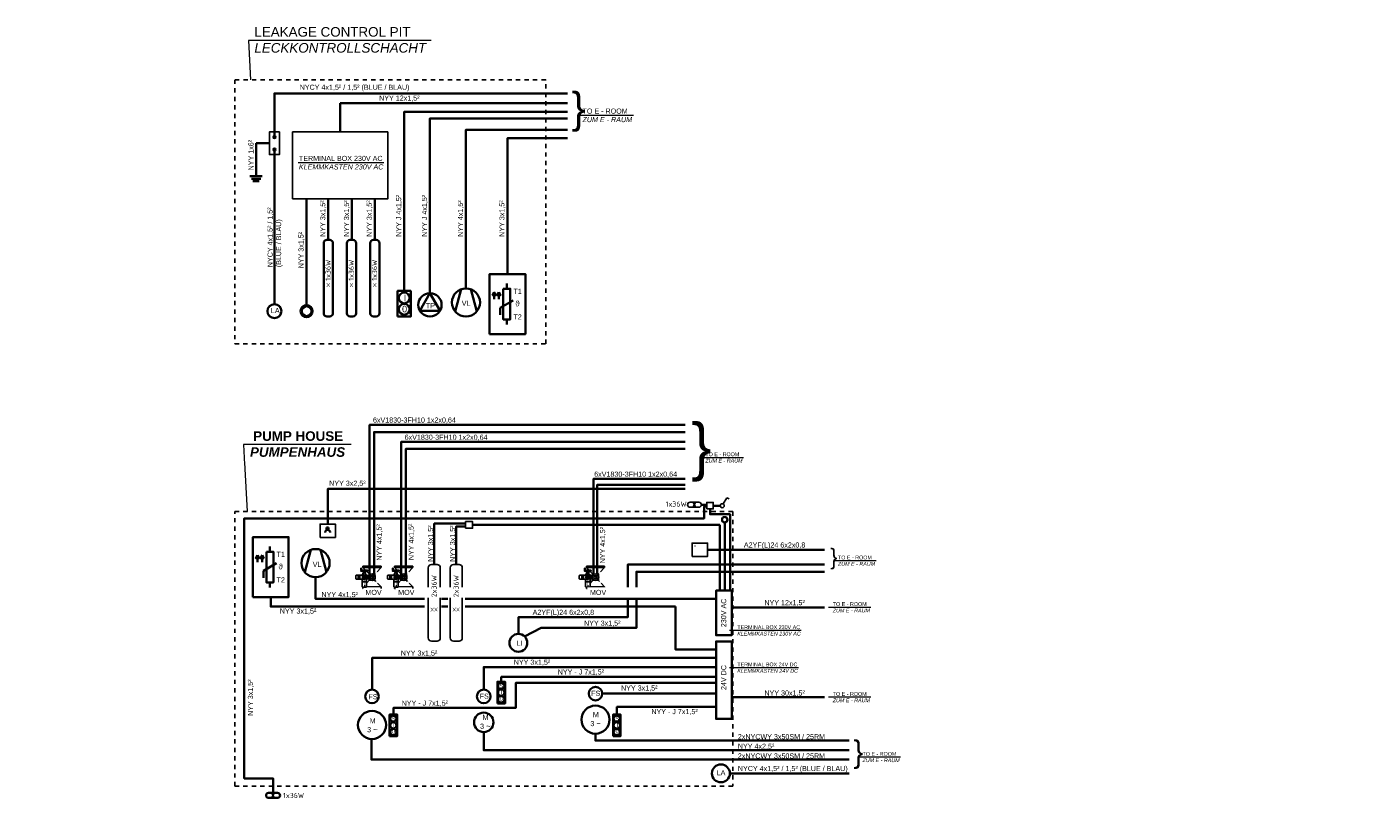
# Model space of a CAD drawing. Header units: millimetres. Extents: x -1777 to 1198744, y 17256 to 76241.
# Tile 33 of 201: x 93436 to 125063, y 17680 to 35805. Entities that reach past the tile are written whole.
import ezdxf
from ezdxf.enums import TextEntityAlignment as Align

# ---------------------------------------------------------------- set-up
doc = ezdxf.new("R2010")
doc.units = ezdxf.units.MM
for name, pattern in [('ACAD_ISO10W100', [18, 12, -3, 0, -3]), ('JIS_02_1.0', [2, 1, -1]), ('STRICHPUNKT', [25.4, 12.7, -6.35, 0, -6.35])]:
    doc.linetypes.add(name, pattern=pattern)
doc.layers.add('0_POL_masch Installation Bestand', color=7, linetype='Continuous')
doc.layers.add('Beschriftung', color=7, linetype='Continuous', lineweight=9)
doc.layers.add('elektro Installation', color=7, linetype='Continuous', lineweight=35)
doc.styles.add('LBB3.5M1000', font='isocp.shx', dxfattribs={"height": 3.5})
doc.styles.add('ROMANS', font='ROMANS', dxfattribs={"height": 0.2})

msp = doc.modelspace()

# ---------------------------------------------------------------- hatches: boundary and pattern name
at = {"linetype": 'Continuous', "ltscale": 10}
h = msp.add_hatch(color=256, dxfattribs=at)
h.dxf.hatch_style = 1
edge = h.paths.add_edge_path()
edge.add_arc((99249.95162, 33214.13155), 31.15321, 0, 360)
h = msp.add_hatch(color=256, dxfattribs=at)
h.dxf.hatch_style = 1
edge = h.paths.add_edge_path()
edge.add_arc((99249.95162, 32924.07458), 31.15321, 0, 360)
at = {"layer": 'elektro Installation'}
h = msp.add_hatch(color=256, dxfattribs=at)
h.dxf.hatch_style = 1
h.paths.add_polyline_path([(104457.43294, 29502.14737), (104416.31112, 29573.37244), (104375.18931, 29502.14737)])
h = msp.add_hatch(color=256, dxfattribs=at)
h.dxf.hatch_style = 1
h.paths.add_polyline_path([(104564.88522, 29502.14737), (104523.7634, 29573.37244), (104482.64159, 29502.14737)])
h = msp.add_hatch(color=256, dxfattribs=at)
h.dxf.hatch_style = 1
h.paths.add_polyline_path([(98893.96196, 23321.69897), (98852.84015, 23392.92405), (98811.71833, 23321.69897)])
h = msp.add_hatch(color=256, dxfattribs=at)
h.dxf.hatch_style = 1
h.paths.add_polyline_path([(99001.41424, 23321.69897), (98960.29242, 23392.92405), (98919.17061, 23321.69897)])

# ---------------------------------------------------------------- linework, layer by layer
at = {"linetype": 'Continuous', "ltscale": 10}
for p, q in [((109795.23326, 24592.97101), (109880.46653, 24740.59936)), ((109880.46653, 24740.59936), (109933.77582, 24709.82122)), ((109014.90911, 24633.5407), (109222.16849, 24633.5407)), ((109014.90911, 24513.5407), (109222.16849, 24513.5407)), ((101329.7882, 23134.31052), (101329.7882, 23101.31052)), ((101329.7882, 23134.31052), (101757.2882, 23134.31052)), ((101757.2882, 23101.31052), (101329.7882, 23101.31052)), ((101757.2882, 23134.31052), (101757.2882, 23101.31052)), ((102074.01475, 23134.31052), (102074.01475, 23101.31052)), ((102074.01475, 23134.31052), (102501.51475, 23134.31052)), ((102501.51475, 23101.31052), (102074.01475, 23101.31052)), ((102501.51475, 23134.31052), (102501.51475, 23101.31052)), ((106579.7882, 23134.31052), (106579.7882, 23101.31052)), ((106579.7882, 23134.31052), (107007.2882, 23134.31052)), ((107007.2882, 23101.31052), (106579.7882, 23101.31052)), ((107007.2882, 23134.31052), (107007.2882, 23101.31052)), ((101757.2882, 22609.31052), (101329.7882, 22609.31052)), ((101757.2882, 22642.31052), (101403.491, 22642.31052)), ((106579.7882, 22609.31052), (106579.7882, 22640.67792)), ((107007.2882, 22609.31052), (106579.7882, 22609.31052)), ((107007.2882, 22642.31052), (106653.4916, 22642.31052)), ((107007.2882, 22609.31052), (107007.2882, 22642.31052))]:
    msp.add_line(p, q, dxfattribs=at)
at = {"linetype": 'ACAD_ISO10W100', "ltscale": 10}
for p, q in [((101757.2882, 22642.31052), (101329.7882, 23101.31052)), ((101416.09718, 22734.9791), (101757.2882, 23101.31052)), ((107007.2888, 22642.31052), (106579.7888, 23101.31052)), ((106666.09778, 22734.9791), (107007.2888, 23101.31052))]:
    msp.add_line(p, q, dxfattribs=at)
at = {"linetype": 'JIS_02_1.0', "ltscale": 100}
for points in [[(98318.5388, 28355.98176), (105624.56368, 28355.98176), (105624.56368, 34563.44927), (98318.5388, 34563.44927)], [(98318.5388, 24417.43707), (110018.5388, 24417.43707), (110018.5388, 17961.22455), (98318.5388, 17961.22455)]]:
    msp.add_lwpolyline(points, close=True, dxfattribs=at)
at = {"linetype": 'Continuous', "ltscale": 10}
for points in [[(99366.62955, 33335.60595), (99133.2737, 33335.60595), (99133.2737, 32802.60018), (99366.62955, 32802.60018)], [(99675.56306, 31761.82309), (101914.29756, 31761.82309), (101914.29756, 33335.60595), (99675.56306, 33335.60595)], [(109407.56495, 24476.98214), (109561.62764, 24476.98214), (109561.62764, 24627.80796), (109407.56495, 24627.80796)], [(103743.12793, 24020.91897), (103907.08771, 24020.91897), (103907.08771, 24179.07044), (103743.12793, 24179.07044)]]:
    msp.add_lwpolyline(points, close=True, dxfattribs=at)
for points in [[(100322.81184, 23806.68827), (100685.48167, 23806.68827), (100685.48167, 24121.52758), (100322.81184, 24121.52758)], [(109063.85442, 23360.2172), (109426.52425, 23360.2172), (109426.52425, 23675.05651), (109063.85442, 23675.05651)]]:
    msp.add_lwpolyline(points, close=True)
for centre, radius in [((99249.95162, 33214.13155), 31.15321), ((99249.95162, 32924.07458), 31.15321), ((109771.80672, 24552.39505), 46.85308), ((109829.83911, 24222.45369), 70.68043), ((109829.83911, 24222.45369), 56.98566)]:
    msp.add_circle(centre, radius, dxfattribs=at)
for centre, start, end in [((109014.90911, 24573.5407), 90, 270), ((109222.16849, 24573.5407), 270, 90)]:
    msp.add_arc(centre, 60, start, end, dxfattribs=at)
at = {"layer": '0_POL_masch Installation Bestand', "linetype": 'STRICHPUNKT', "lineweight": 18, "ltscale": 0.1}
for p, q in [((101290.3275, 23003.13979), (101290.3275, 23090.96094)), ((102034.55405, 23003.13979), (102034.55405, 23090.96094)), ((106540.3281, 23003.13979), (106540.3281, 23090.96094)), ((101290.3275, 23013.04024), (101287.29777, 23007.79258)), ((101290.3275, 23013.04024), (101293.35724, 23007.79258)), ((102034.55405, 23013.04024), (102031.52431, 23007.79258)), ((102034.55405, 23013.04024), (102037.58379, 23007.79258)), ((106540.3281, 23013.04024), (106537.29837, 23007.79258)), ((106540.3281, 23013.04024), (106543.35784, 23007.79258)), ((106613.86785, 23045.66387), (106613.86785, 22623.8004))]:
    msp.add_line(p, q, dxfattribs=at)
at = {"layer": '0_POL_masch Installation Bestand'}
for p, q in [((101164.13999, 22836.29416), (101164.13999, 22907.32687)), ((101172.49678, 22915.68365), (101219.5737, 22915.68365)), ((101172.49678, 22827.93737), (101219.5737, 22827.93737)), ((101219.5737, 22823.75898), (101219.5737, 22919.86205)), ((101219.5737, 22919.86205), (101227.93049, 22919.86205)), ((101227.93049, 22823.75898), (101219.5737, 22823.75898)), ((101223.7521, 22919.86205), (101223.7521, 22823.75898)), ((101227.93049, 22823.75898), (101227.93049, 22919.86205)), ((101227.93049, 22915.68365), (101255.76583, 22915.68365)), ((101227.93049, 22827.93737), (101255.76583, 22827.93737)), ((101255.76583, 22919.86205), (101259.94423, 22919.86205)), ((101255.76583, 22919.86205), (101255.76583, 22823.75898)), ((101259.94423, 22823.75898), (101255.76583, 22823.75898)), ((101259.94423, 22823.75898), (101259.94423, 22919.86205)), ((101259.94423, 22915.68365), (101363.86725, 22915.68365)), ((101259.94423, 22827.93737), (101363.86725, 22827.93737)), ((101298.68429, 23085.74431), (101281.97072, 23085.74431)), ((101281.97072, 23085.74431), (101281.97072, 23052.31715)), ((101281.97072, 23052.31715), (101285.35983, 23033.09654)), ((101298.68429, 23052.31715), (101281.97072, 23052.31715)), ((101295.29518, 23033.09654), (101285.35983, 23033.09654)), ((101290.3275, 23033.09654), (101437.40699, 23033.09654)), ((101290.3275, 23013.04024), (101437.40699, 23013.04024)), ((101351.33206, 22997.99802), (101295.19373, 23013.04024)), ((101298.68429, 23052.31715), (101295.29518, 23033.09654)), ((101298.68429, 23085.74431), (101298.68429, 23052.31715)), ((101310.3838, 22915.68365), (101310.3838, 22928.63668)), ((101338.79688, 22928.63668), (101310.3838, 22928.63668)), ((101338.79688, 22926.12964), (101310.3838, 22926.12964)), ((101338.79688, 22971.2563), (101342.97527, 22975.4347)), ((101338.79688, 22971.2563), (101388.93761, 22971.2563)), ((101338.79688, 22971.2563), (101338.79688, 22915.68365)), ((101342.97527, 22979.61309), (101384.75922, 22979.61309)), ((101342.97527, 22975.4347), (101342.97527, 22979.61309)), ((101342.97527, 22975.4347), (101384.75922, 22975.4347)), ((101351.33206, 23013.04024), (101351.33206, 22997.99802)), ((101376.40243, 22997.99802), (101351.33206, 22997.99802)), ((101351.33206, 22996.32667), (101351.33206, 22979.61309)), ((101376.40243, 22996.32667), (101351.33206, 22996.32667)), ((101355.51046, 22997.99802), (101355.51046, 22996.32667)), ((101372.22403, 22997.99802), (101372.22403, 22996.32667)), ((101376.40243, 23013.04024), (101376.40243, 22997.99802)), ((101376.40243, 22997.99802), (101432.54076, 23013.04024)), ((101376.40243, 22996.32667), (101376.40243, 22979.61309)), ((101384.75922, 22975.4347), (101384.75922, 22979.61309)), ((101388.93761, 22971.2563), (101384.75922, 22975.4347)), ((101388.93761, 22971.2563), (101388.93761, 22914.17307)), ((101417.35069, 22928.63668), (101388.93761, 22928.63668)), ((101417.35069, 22926.12964), (101388.93761, 22926.12964)), ((101417.35068, 22821.66978), (101426.54315, 22821.66978)), ((101417.35069, 22921.95125), (101426.54316, 22921.95125)), ((101426.54315, 22821.66978), (101426.54316, 22871.81051)), ((101426.54315, 22825.84817), (101430.72155, 22825.84817)), ((101426.54316, 22921.95125), (101426.54316, 22871.81051)), ((101426.54316, 22917.77285), (101430.72156, 22917.77285)), ((101430.72155, 22825.84817), (101430.72156, 22871.81051)), ((101430.72155, 22825.84817), (101436.63069, 22831.75731)), ((101430.72156, 22917.77285), (101430.72156, 22871.81051)), ((101430.72156, 22917.77285), (101436.6307, 22911.86371)), ((101436.63069, 22831.75731), (101436.6307, 22871.81051)), ((101436.63069, 22831.75731), (101470.57515, 22831.75731)), ((101436.6307, 22911.86371), (101436.6307, 22871.81051)), ((101436.6307, 22911.86371), (101470.57516, 22911.86371)), ((101908.36654, 22836.29416), (101908.36654, 22907.32687)), ((101916.72333, 22915.68365), (101963.80025, 22915.68365)), ((101916.72333, 22827.93737), (101963.80025, 22827.93737)), ((101963.80025, 22823.75898), (101963.80025, 22919.86205)), ((101963.80025, 22919.86205), (101972.15704, 22919.86205)), ((101972.15704, 22823.75898), (101963.80025, 22823.75898)), ((101967.97864, 22919.86205), (101967.97864, 22823.75898)), ((101972.15704, 22823.75898), (101972.15704, 22919.86205)), ((101972.15704, 22915.68365), (101999.99238, 22915.68365)), ((101972.15704, 22827.93737), (101999.99238, 22827.93737)), ((101999.99238, 22919.86205), (102004.17077, 22919.86205)), ((101999.99238, 22919.86205), (101999.99238, 22823.75898)), ((102004.17077, 22823.75898), (101999.99238, 22823.75898)), ((102004.17077, 22823.75898), (102004.17077, 22919.86205)), ((102004.17077, 22915.68365), (102108.09379, 22915.68365)), ((102004.17077, 22827.93737), (102108.09379, 22827.93737)), ((102042.91084, 23085.74431), (102026.19726, 23085.74431)), ((102026.19726, 23085.74431), (102026.19726, 23052.31715)), ((102026.19726, 23052.31715), (102029.58638, 23033.09654)), ((102042.91084, 23052.31715), (102026.19726, 23052.31715)), ((102039.52173, 23033.09654), (102029.58638, 23033.09654)), ((102034.55405, 23033.09654), (102181.63353, 23033.09654)), ((102034.55405, 23013.04024), (102181.63353, 23013.04024)), ((102095.55861, 22997.99802), (102039.42028, 23013.04024)), ((102042.91084, 23052.31715), (102039.52173, 23033.09654)), ((102042.91084, 23085.74431), (102042.91084, 23052.31715)), ((102054.61035, 22915.68365), (102054.61035, 22928.63668)), ((102083.02343, 22928.63668), (102054.61035, 22928.63668)), ((102083.02343, 22926.12964), (102054.61035, 22926.12964)), ((102083.02343, 22971.2563), (102087.20182, 22975.4347)), ((102083.02343, 22971.2563), (102133.16416, 22971.2563)), ((102083.02343, 22971.2563), (102083.02343, 22915.68365)), ((102087.20182, 22979.61309), (102128.98576, 22979.61309)), ((102087.20182, 22975.4347), (102087.20182, 22979.61309)), ((102087.20182, 22975.4347), (102128.98576, 22975.4347)), ((102095.55861, 23013.04024), (102095.55861, 22997.99802)), ((102120.62898, 22997.99802), (102095.55861, 22997.99802)), ((102095.55861, 22996.32667), (102095.55861, 22979.61309)), ((102120.62898, 22996.32667), (102095.55861, 22996.32667)), ((102099.737, 22997.99802), (102099.737, 22996.32667)), ((102116.45058, 22997.99802), (102116.45058, 22996.32667)), ((102120.62898, 23013.04024), (102120.62898, 22997.99802)), ((102120.62898, 22997.99802), (102176.7673, 23013.04024)), ((102120.62898, 22996.32667), (102120.62898, 22979.61309)), ((102128.98576, 22975.4347), (102128.98576, 22979.61309)), ((102133.16416, 22971.2563), (102128.98576, 22975.4347)), ((102133.16416, 22971.2563), (102133.16416, 22914.17307)), ((102161.57724, 22928.63668), (102133.16416, 22928.63668)), ((102161.57724, 22926.12964), (102133.16416, 22926.12964)), ((102161.57723, 22821.66978), (102170.7697, 22821.66978)), ((102161.57724, 22921.95125), (102170.76971, 22921.95125)), ((102170.7697, 22821.66978), (102170.76971, 22871.81051)), ((102170.7697, 22825.84817), (102174.94809, 22825.84817)), ((102170.76971, 22921.95125), (102170.76971, 22871.81051)), ((102170.76971, 22917.77285), (102174.9481, 22917.77285)), ((102174.94809, 22825.84817), (102174.9481, 22871.81051)), ((102174.94809, 22825.84817), (102180.85724, 22831.75731)), ((102174.9481, 22917.77285), (102174.9481, 22871.81051)), ((102174.9481, 22917.77285), (102180.85724, 22911.86371)), ((102180.85724, 22911.86371), (102180.85724, 22871.81051)), ((102180.85724, 22911.86371), (102214.80171, 22911.86371)), ((102180.85724, 22831.75731), (102180.85724, 22871.81051)), ((102180.85724, 22831.75731), (102214.8017, 22831.75731)), ((106414.14059, 22836.29416), (106414.14059, 22907.32687)), ((106422.49738, 22915.68365), (106469.5743, 22915.68365)), ((106422.49738, 22827.93737), (106469.5743, 22827.93737)), ((106469.5743, 22823.75898), (106469.5743, 22919.86205)), ((106469.5743, 22919.86205), (106477.93109, 22919.86205)), ((106477.93109, 22823.75898), (106469.5743, 22823.75898)), ((106473.7527, 22919.86205), (106473.7527, 22823.75898)), ((106477.93109, 22823.75898), (106477.93109, 22919.86205)), ((106477.93109, 22915.68365), (106505.76643, 22915.68365)), ((106477.93109, 22827.93737), (106505.76643, 22827.93737)), ((106505.76643, 22919.86205), (106509.94483, 22919.86205)), ((106505.76643, 22919.86205), (106505.76643, 22823.75898)), ((106509.94483, 22823.75898), (106505.76643, 22823.75898)), ((106509.94483, 22823.75898), (106509.94483, 22919.86205)), ((106509.94483, 22915.68365), (106613.86785, 22915.68365)), ((106509.94483, 22827.93737), (106613.86785, 22827.93737)), ((106548.68489, 23085.74431), (106531.97132, 23085.74431)), ((106531.97132, 23085.74431), (106531.97132, 23052.31715)), ((106531.97132, 23052.31715), (106535.36043, 23033.09654)), ((106548.68489, 23052.31715), (106531.97132, 23052.31715)), ((106545.29578, 23033.09654), (106535.36043, 23033.09654)), ((106540.3281, 23033.09654), (106687.40759, 23033.09654)), ((106540.3281, 23013.04024), (106687.40759, 23013.04024)), ((106601.33266, 22997.99802), (106545.19433, 23013.04024)), ((106548.68489, 23052.31715), (106545.29578, 23033.09654)), ((106548.68489, 23085.74431), (106548.68489, 23052.31715)), ((106560.3844, 22915.68365), (106560.3844, 22928.63668)), ((106588.79748, 22928.63668), (106560.3844, 22928.63668)), ((106588.79748, 22926.12964), (106560.3844, 22926.12964)), ((106560.3844, 22765.36796), (106560.3844, 22827.93737)), ((106588.79748, 22971.2563), (106592.97587, 22975.4347)), ((106588.79748, 22971.2563), (106638.93821, 22971.2563)), ((106588.79748, 22971.2563), (106588.79748, 22915.68365)), ((106592.97587, 22979.61309), (106634.75982, 22979.61309)), ((106592.97587, 22975.4347), (106592.97587, 22979.61309)), ((106592.97587, 22975.4347), (106634.75982, 22975.4347)), ((106601.33266, 23013.04024), (106601.33266, 22997.99802)), ((106626.40303, 22997.99802), (106601.33266, 22997.99802)), ((106601.33266, 22996.32667), (106601.33266, 22979.61309)), ((106626.40303, 22996.32667), (106601.33266, 22996.32667)), ((106605.51106, 22997.99802), (106605.51106, 22996.32667)), ((106622.22463, 22997.99802), (106622.22463, 22996.32667)), ((106626.40303, 23013.04024), (106626.40303, 22997.99802)), ((106626.40303, 22997.99802), (106682.54136, 23013.04024)), ((106626.40303, 22996.32667), (106626.40303, 22979.61309)), ((106634.75982, 22975.4347), (106634.75982, 22979.61309)), ((106638.93821, 22971.2563), (106634.75982, 22975.4347)), ((106638.93821, 22971.2563), (106638.93821, 22914.17307)), ((106667.35129, 22928.63668), (106638.93821, 22928.63668)), ((106667.35129, 22926.12964), (106638.93821, 22926.12964)), ((106667.35128, 22821.66978), (106676.54375, 22821.66978)), ((106667.35129, 22765.36796), (106667.35129, 22928.63668)), ((106667.35129, 22921.95125), (106676.54376, 22921.95125)), ((106676.54375, 22821.66978), (106676.54376, 22871.81051)), ((106676.54375, 22825.84817), (106680.72215, 22825.84817)), ((106676.54376, 22921.95125), (106676.54376, 22871.81051)), ((106676.54376, 22917.77285), (106680.72216, 22917.77285)), ((106680.72215, 22825.84817), (106680.72216, 22871.81051)), ((106680.72215, 22825.84817), (106686.63129, 22831.75731)), ((106680.72216, 22917.77285), (106680.72216, 22871.81051)), ((106680.72216, 22917.77285), (106686.6313, 22911.86371)), ((106686.63129, 22831.75731), (106686.6313, 22871.81051)), ((106686.63129, 22831.75731), (106720.57575, 22831.75731)), ((106686.6313, 22911.86371), (106686.6313, 22871.81051)), ((106686.6313, 22911.86371), (106720.57576, 22911.86371)), ((106667.35129, 22769.54636), (106560.3844, 22769.54636)), ((106667.35129, 22765.36796), (106560.3844, 22765.36796)), ((106561.63792, 22647.05789), (106561.63792, 22765.36796)), ((106666.09778, 22647.05789), (106666.09778, 22765.36796))]:
    msp.add_line(p, q, dxfattribs=at)
for centre, radius in [((101363.86725, 22871.81051), 43.87314), ((101363.86725, 22871.81051), 24.37397), ((101543.5382, 22871.81052), 75.2111), ((101543.5382, 22871.81052), 41.78395), ((102108.09379, 22871.81051), 43.87314), ((102108.09379, 22871.81051), 24.37397), ((102287.76475, 22871.81052), 75.2111), ((102287.76475, 22871.81052), 41.78395), ((106613.86785, 22871.81051), 43.87314), ((106613.86785, 22871.81051), 24.37397), ((106793.5388, 22871.81052), 75.2111), ((106793.5388, 22871.81052), 41.78395)]:
    msp.add_circle(centre, radius, dxfattribs=at)
for centre, radius, start, end in [((101172.49678, 22907.32687), 8.35679, 90, 180), ((101172.49678, 22836.29416), 8.35679, 180, 270), ((101290.3275, 23023.06839), 10.02815, 90, 270), ((101543.5382, 22871.81051), 231.90089, 146.875297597, 165.815504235), ((101528.78898, 22871.81052), 208.79488, 169.41081001, 190.589197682), ((101325.94576, 22909.73199), 2.4374, 100.589196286, 169.41081001), ((101325.94577, 22833.88903), 2.4374, 190.589197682, 259.410811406), ((101363.86725, 22706.88877), 208.79488, 79.410808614, 100.589196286), ((101363.86723, 23036.73225), 208.79488, 259.410811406, 280.589198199), ((101401.78873, 22909.73199), 2.4374, 10.589194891, 79.410808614), ((101401.78873, 22833.88904), 2.4374, 280.589198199, 349.410808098), ((101198.94551, 22871.81051), 208.79488, 349.410808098, 10.589194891), ((101437.40699, 23023.06839), 10.02815, 270, 90), ((101826.26119, 22871.81054), 357.93409, 169.41081001, 190.589197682), ((101478.52994, 22936.81877), 4.17839, 100.589196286, 169.41081001), ((101478.52995, 22806.80226), 4.17839, 190.589197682, 259.410811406), ((101543.53822, 22589.08753), 357.93409, 79.410808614, 100.589196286), ((101543.53818, 23154.53351), 357.93409, 259.410811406, 280.589198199), ((101608.54646, 22936.81878), 4.17839, 10.589194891, 79.410808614), ((101608.54646, 22806.80227), 4.17839, 280.589198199, 349.410808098), ((101260.81522, 22871.81052), 357.93409, 349.410808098, 10.589194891), ((101916.72333, 22907.32687), 8.35679, 90, 180), ((101916.72333, 22836.29416), 8.35679, 180, 270), ((102034.55405, 23023.06839), 10.02815, 90, 270), ((102287.76475, 22871.81051), 231.90089, 146.875297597, 165.815504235), ((102273.01553, 22871.81052), 208.79488, 169.41081001, 190.589197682), ((102070.17231, 22909.73199), 2.4374, 100.589196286, 169.41081001), ((102070.17232, 22833.88903), 2.4374, 190.589197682, 259.410811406), ((102108.0938, 22706.88877), 208.79488, 79.410808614, 100.589196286), ((102108.09378, 23036.73225), 208.79488, 259.410811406, 280.589198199), ((102146.01527, 22909.73199), 2.4374, 10.589194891, 79.410808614), ((102146.01527, 22833.88904), 2.4374, 280.589198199, 349.410808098), ((101943.17205, 22871.81051), 208.79488, 349.410808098, 10.589194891), ((102181.63353, 23023.06839), 10.02815, 270, 90), ((102570.48774, 22871.81054), 357.93409, 169.41081001, 190.589197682), ((102222.75649, 22936.81877), 4.17839, 100.589196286, 169.41081001), ((102222.7565, 22806.80226), 4.17839, 190.589197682, 259.410811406), ((102287.76476, 22589.08753), 357.93409, 79.410808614, 100.589196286), ((102287.76472, 23154.53351), 357.93409, 259.410811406, 280.589198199), ((102352.773, 22936.81878), 4.17839, 10.589194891, 79.410808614), ((102352.77301, 22806.80227), 4.17839, 280.589198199, 349.410808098), ((102005.04176, 22871.81052), 357.93409, 349.410808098, 10.589194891), ((106422.49738, 22907.32687), 8.35679, 90, 180), ((106422.49738, 22836.29416), 8.35679, 180, 270), ((106540.3281, 23023.06839), 10.02815, 90, 270), ((106793.5388, 22871.81051), 231.90089, 146.875297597, 165.815504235), ((106778.78958, 22871.81052), 208.79488, 169.41081001, 190.589197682), ((106575.94636, 22909.73199), 2.4374, 100.589196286, 169.41081001), ((106575.94637, 22833.88903), 2.4374, 190.589197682, 259.410811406), ((106613.86785, 22706.88877), 208.79488, 79.410808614, 100.589196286), ((106613.86783, 23036.73225), 208.79488, 259.410811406, 280.589198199), ((106651.78933, 22909.73199), 2.4374, 10.589194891, 79.410808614), ((106651.78933, 22833.88904), 2.4374, 280.589198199, 349.410808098), ((106448.94611, 22871.81051), 208.79488, 349.410808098, 10.589194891), ((106687.40759, 23023.06839), 10.02815, 270, 90), ((107076.26179, 22871.81054), 357.93409, 169.41081001, 190.589197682), ((106728.53054, 22936.81877), 4.17839, 100.589196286, 169.41081001), ((106728.53055, 22806.80226), 4.17839, 190.589197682, 259.410811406), ((106793.53882, 22589.08753), 357.93409, 79.410808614, 100.589196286), ((106793.53878, 23154.53351), 357.93409, 259.410811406, 280.589198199), ((106858.54706, 22936.81878), 4.17839, 10.589194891, 79.410808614), ((106858.54706, 22806.80227), 4.17839, 280.589198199, 349.410808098), ((106510.81582, 22871.81052), 357.93409, 349.410808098, 10.589194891), ((106613.86785, 22766.63842), 130.48935, 246.405440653, 293.594559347)]:
    msp.add_arc(centre, radius, start, end, dxfattribs=at)
at = {"layer": 'Beschriftung'}
for p, q in [((102936.18082, 35485.31685), (98640.29857, 35485.31685)), ((98640.29857, 35485.31685), (98687.18871, 34563.44927)), ((107688.39415, 33721.16135), (106390.04804, 33721.16135)), ((101818.16804, 32607.99468), (99806.29962, 32607.99468)), ((113387.14363, 23255.56493), (112391.99544, 23255.56493)), ((113265.35702, 22160.10946), (112270.20883, 22160.10946)), ((111629.17824, 21615.9699), (109942.71343, 21615.9699)), ((111560.50072, 20741.4777), (109942.71343, 20741.4777)), ((113265.35702, 20047.8281), (112270.20883, 20047.8281)), ((113963.14757, 18639.84819), (112967.99938, 18639.84819))]:
    msp.add_line(p, q, dxfattribs=at)
at = {"layer": 'elektro Installation'}
for p, q in [((100794.93031, 33335.60595), (100794.93031, 34016.19493)), ((100794.93031, 34016.19493), (106137.95217, 34016.19493)), ((99133.2737, 33069.10306), (98819.15375, 33069.10306)), ((98819.15375, 33069.10306), (98819.15375, 32296.39082)), ((99249.95162, 29288.24089), (99249.95162, 32924.07458)), ((98962.85391, 32296.39082), (98675.4536, 32296.39082)), ((98928.34451, 32236.61878), (98709.963, 32236.61878)), ((98893.83511, 32176.84674), (98744.4724, 32176.84674)), ((100005.56994, 29265.55708), (100005.56994, 31761.82309)), ((100516.69025, 30797.97122), (100516.69025, 31761.82309)), ((101073.17038, 30797.97122), (101073.17038, 31761.82309)), ((101607.67844, 30797.97122), (101607.67844, 31761.82309)), ((104708.08716, 29772.89643), (104708.08716, 29649.67978)), ((103638.24755, 29638.87231), (103498.08567, 29115.78104)), ((103863.73755, 29638.87231), (104003.89943, 29115.78104)), ((104416.31112, 29502.14737), (104416.31112, 29407.08604)), ((104523.7634, 29502.14737), (104523.7634, 29407.08604)), ((104859.61368, 29377.78215), (104556.56064, 29202.8144)), ((104556.56064, 29202.8144), (104556.56064, 29039.21084)), ((104708.08716, 28930.91677), (104708.08716, 28807.70012)), ((109282.16849, 24573.5407), (109407.56495, 24573.5407)), ((109724.95364, 24552.39505), (109561.62764, 24552.39505)), ((100501.26735, 24013.72481), (100501.26735, 24060.57789)), ((103907.08771, 24099.99471), (109713.24415, 24099.99471)), ((109713.24415, 24099.99471), (109713.24415, 22558.12275)), ((100454.41427, 24013.72481), (100548.12043, 24013.72481)), ((99144.61618, 23592.44803), (99144.61618, 23469.23138)), ((100105.33107, 23513.92238), (99965.16918, 22990.83111)), ((100330.82106, 23513.92238), (100470.98295, 22990.83111)), ((109426.52425, 23517.63685), (112173.39325, 23517.63685)), ((98852.84015, 23321.69897), (98852.84015, 23226.63764)), ((98960.29242, 23321.69897), (98960.29242, 23226.63764)), ((99296.1427, 23197.33375), (98993.08966, 23022.366)), ((98993.08966, 23022.366), (98993.08966, 22858.76244)), ((99144.61618, 22750.46837), (99144.61618, 22627.25172)), ((103178.65528, 22179.26584), (103328.51581, 22179.26584)), ((109995.10276, 22160.10946), (112173.39325, 22160.10946)), ((109995.10276, 20047.8281), (112173.39325, 20047.8281)), ((109950.53389, 18261.31727), (112751.83884, 18261.31727)), ((99114.90911, 17802.81442), (99322.16849, 17802.81442)), ((99114.90911, 17682.81442), (99322.16849, 17682.81442))]:
    msp.add_line(p, q, dxfattribs=at)
for points in [[(99249.95162, 33214.13155), (99249.95162, 34240.21), (106137.95217, 34240.21)], [(102299.31339, 29599.52339), (102299.31339, 33812.56298), (106137.95217, 33812.56298)], [(102905.43075, 29546.38155), (102905.43075, 33654.6319), (106137.95217, 33654.6319)], [(103750.99255, 29658.706), (103750.99255, 33386.78704), (106137.95217, 33386.78704)], [(104726.90821, 29994.30096), (104726.90821, 33190.55996), (106137.95217, 33190.55996)], [(101484.34696, 22942.09349), (101484.34696, 26450.50901), (108903.71447, 26450.50901)], [(101590.24087, 22943.9617), (101590.24087, 26283.259), (108903.71447, 26283.259)], [(106749.03872, 22944.24461), (106749.03872, 25185.97591), (108903.71447, 25185.97591)], [(106831.78428, 22944.97248), (106831.78428, 25041.06045), (108903.44638, 25039.0614)], [(100504.14675, 24121.52758), (100504.14675, 24945.25888), (108903.44638, 24945.25888)], [(109484.5963, 24476.98214), (109484.5963, 24352.80993), (109955.44346, 24352.80993), (109955.44346, 22558.12275)], [(103006.0388, 23169.1463), (103006.0388, 24132.73062), (103743.12793, 24132.73062)], [(103523.62211, 23169.1463), (103523.62211, 24063.95913), (103743.12793, 24063.95913)], [(109829.83911, 24151.77326), (109829.83911, 24086.93402), (109829.83911, 24086.93402), (109829.83911, 22558.12275)], [(104982.5325, 21537.77867), (104982.5325, 21931.87903), (107549.86231, 21931.87903), (107549.86231, 23166.61576), (112173.39325, 23166.61576)], [(105127.20665, 21479.91552), (105520.49937, 21679.60903), (107754.94316, 21679.60903), (107756.37907, 22999.36574), (112173.39325, 22999.36574)], [(103731.62219, 22179.26584), (108676.10545, 22179.26584)], [(108676.10545, 22179.26584), (108676.10545, 21169.20148), (109627.56701, 21169.20148)], [(101543.5388, 20228.22205), (101543.5388, 20975.52796), (109627.56701, 20975.52796)], [(104168.5388, 20228.22205), (104168.5388, 20757.65647), (109627.56701, 20757.65647)], [(102045.29392, 19643.74764), (102045.29392, 19797.66455), (104921.96592, 19797.66455), (104921.96592, 20385.0517), (109627.56701, 20385.0517)], [(104578.42316, 20413.7775), (104578.42316, 20529.5312), (109627.56701, 20529.5312)], [(106953.05038, 20135.79591), (106953.05038, 20135.79591), (109627.56701, 20135.79591)], [(107295.29392, 19643.74764), (107295.29392, 19824.04946), (109627.56701, 19824.04946)], [(101527.94558, 19068.55294), (101527.94558, 18585.53422), (112751.83884, 18585.53422)], [(104168.5388, 19231.65683), (104168.5388, 18802.90997), (112751.83884, 18802.90997)], [(106793.5388, 19193.40786), (106793.5388, 19030.16175), (112751.83884, 19030.16175)]]:
    msp.add_lwpolyline(points, dxfattribs=at)
for points in [[(100549.69025, 28997.97122), (100483.69025, 28997.97122, -0.4142135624), (100408.69025, 29072.97122), (100408.69025, 30722.97122, -0.4142135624), (100483.69025, 30797.97122), (100549.69025, 30797.97122, -0.4142135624), (100624.69025, 30722.97122), (100624.69025, 29072.97122, -0.4142135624)], [(101095.18434, 28997.97122), (101029.18434, 28997.97122, -0.4142135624), (100954.18434, 29072.97122), (100954.18434, 30722.97122, -0.4142135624), (101029.18434, 30797.97122), (101095.18434, 30797.97122, -0.4142135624), (101170.18434, 30722.97122), (101170.18434, 29072.97122, -0.4142135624)], [(101640.67844, 28997.97122), (101574.67844, 28997.97122, -0.4142135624), (101499.67844, 29072.97122), (101499.67844, 30722.97122, -0.4142135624), (101574.67844, 30797.97122), (101640.67844, 30797.97122, -0.4142135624), (101715.67844, 30722.97122), (101715.67844, 29072.97122, -0.4142135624)]]:
    msp.add_lwpolyline(points, format="xyb", close=True, dxfattribs=at)
for points in [[(104307.05472, 28586.29558), (105146.76169, 28586.29558), (105146.76169, 29994.30096), (104307.05472, 29994.30096)], [(102145.66567, 28997.97122), (102452.96111, 28997.97122), (102452.96111, 29599.52339), (102145.66567, 29599.52339)], [(102905.43075, 29546.38155), (102667.96211, 29135.07381), (103142.89939, 29135.07381)], [(104416.31112, 29573.37244), (104375.18931, 29502.14737), (104457.43294, 29502.14737)], [(104523.7634, 29573.37244), (104482.64159, 29502.14737), (104564.88522, 29502.14737)], [(104625.91404, 29649.67978), (104790.26028, 29649.67978), (104790.26028, 28930.91677), (104625.91404, 28930.91677)], [(98743.58375, 22405.84719), (99583.29072, 22405.84719), (99583.29072, 23813.85257), (98743.58375, 23813.85257)], [(99062.44306, 23469.23138), (99226.7893, 23469.23138), (99226.7893, 22750.46837), (99062.44306, 22750.46837)], [(98852.84015, 23392.92405), (98811.71833, 23321.69897), (98893.96196, 23321.69897)], [(98960.29242, 23392.92405), (98919.17061, 23321.69897), (99001.41424, 23321.69897)], [(109995.10276, 22558.12275), (109627.56701, 22558.12275), (109627.56701, 21507.96177), (109995.10276, 21507.96177)], [(109995.10276, 21363.49032), (109627.56701, 21363.49032), (109627.56701, 19539.0368), (109995.10276, 19539.0368)], [(104488.6874, 19905.45416), (104668.15892, 19905.45416), (104668.15892, 20413.7775), (104488.6874, 20413.7775)], [(101955.55815, 19135.4243), (102135.02968, 19135.4243), (102135.02968, 19643.74764), (101955.55815, 19643.74764)], [(107205.55815, 19135.4243), (107385.02968, 19135.4243), (107385.02968, 19643.74764), (107205.55815, 19643.74764)]]:
    msp.add_lwpolyline(points, close=True, dxfattribs=at)
for centre, radius in [((102299.31339, 29436.06335), 127.97123), ((102905.43075, 29272.17639), 274.20516), ((103750.99255, 29328.33861), 330.36739), ((99249.95162, 29124.19622), 164.04467), ((100005.56994, 29124.19622), 141.36085), ((100005.56994, 29124.19622), 113.97132), ((102299.31339, 29168.85168), 127.97123), ((100218.07607, 23203.38869), 330.36739), ((104982.5325, 21327.98409), 209.79459), ((104578.42316, 20315.67699), 74.73977), ((106793.5388, 20135.79591), 159.51158), ((101543.5388, 20068.71047), 159.51158), ((104168.5388, 20068.71047), 159.51158), ((104578.42316, 20159.61583), 74.73977), ((104578.42316, 20003.55466), 74.73977), ((101543.5388, 19398.55213), 330.36739), ((102045.29392, 19545.64714), 74.73977), ((104168.5388, 19460.16114), 228.5043), ((106793.5388, 19523.77525), 330.36739), ((107295.29392, 19545.64714), 74.73977), ((102045.29392, 19389.58597), 74.73977), ((102045.29392, 19233.5248), 74.73977), ((107295.29392, 19389.58597), 74.73977), ((107295.29392, 19233.5248), 74.73977), ((109740.22263, 18261.31727), 210.31126)]:
    msp.add_circle(centre, radius, dxfattribs=at)
for centre, radius, start, end in [((100500.40353, 23920.47497), 60.909, 0, 180), ((99114.90911, 17742.81442), 60, 90, 270), ((99322.16849, 17742.81442), 60, 270, 90)]:
    msp.add_arc(centre, radius, start, end, dxfattribs=at)

# ---------------------------------------------------------------- texts
at = {"linetype": 'Continuous', "ltscale": 10, "style": 'ROMANS'}
msp.add_text('X', height=97.49985, dxfattribs=at).set_placement((109113.75455, 24623.75065), align=Align.TOP_CENTER)
at = {"linetype": 'JIS_02_1.0', "ltscale": 100, "insert": (102808.78739, 29312.22398), "char_height": 120, "width": 2602.6886043, "attachment_point": 1, "style": 'LBB3.5M1000'}
msp.add_mtext('{\\fArial|b0|i0|c0|p34;TP}', dxfattribs=at)
at = {"insert": (109112.4922, 23629.22544), "char_height": 156, "width": 757.7142707, "attachment_point": 1, "style": 'LBB3.5M1000'}
msp.add_mtext("{\\fWingdings 2|b0|i0|c2|p18;'}", dxfattribs=at)
at = {"layer": 'Beschriftung', "style": 'LBB3.5M1000'}
for p in [(100450.08569, 29838.93899), (100995.57979, 29838.93899), (101541.07388, 29838.93899)]:
    msp.add_text('1x36W', height=120, rotation=90, dxfattribs=at).set_placement(p, align=Align.TOP_LEFT)
for p in [(100515.82678, 29783.85139), (101061.32088, 29783.85139), (101606.81498, 29783.85139), (102957.83395, 22155.02647), (103045.41058, 22155.02647), (103475.41726, 22155.02647), (103562.99389, 22155.02647)]:
    msp.add_text('X', height=90, dxfattribs=at).set_placement(p, align=Align.TOP_CENTER)
for p in [(108441.78027, 24650.99898), (99452.74596, 17801.83367)]:
    msp.add_text('1x36W', height=120, dxfattribs=at).set_placement(p, align=Align.TOP_LEFT)
at = {"layer": 'Beschriftung', "attachment_point": 1, "style": 'LBB3.5M1000'}
for s, insert, char_height, width in [('{\\fArial|b0|i0|c0|p34;LEAKAGE CONTROL PIT\\P\\fArial|b0|i1|c0|p34;LECKKONTROLLSCHACHT}', (98780.10394, 35800.957), 225, 4142.4057044), ('\\pi2004.5;{\\fArial|b0|i0|c0|p34;TOP VIEW\\P\\pi1431.8;\\fArial|b0|i1|c0|p34;DRAUFSICHT\\P\\pi2318.5;\\fArial|b0|i0|c0|p34;\\H0.6x;PUMP HOUSE\\P\\pi2229.2;\\fArial|b0|i1|c0|p34;PUMPENHAUS}', (38368.62758, 34757.91386), 500, 7399.7669481), ('{\\fArial|b0|i0|c0|p34;NYCY 4x1,5² / 1,5² (BLUE / BLAU)}', (99843.25385, 34447.2334), 120, 2609.4454071), ('{\\fArial|b0|i0|c0|p34;NYY 12x1,5²}', (101710.80551, 34192.03164), 120, 2609.4454071), ('{\\Fhand1|c0;\\}}', (106235.26544, 34268.23915), 713.6563492, 1759.8918561), ('{\\fArial|b0|i0|c0|p34;TO E - ROOM\\P\\fArial|b0|i1|c0|p34;ZUM E - RAUM}', (106489.11815, 33886.39607), 120, 1261.4596551), ('{\\fArial|b0|i0|c0|p34;TERMINAL BOX 230V AC\\P\\fArial|b0|i1|c0|p34;KLEMMKASTEN 230V AC}', (99825.88009, 32774.29861), 120, 3362.3426911), ('{\\fArial|b0|i0|c0|p34;T1}', (104865.54133, 29649.626), 120, 2602.6886043), ('\\pi76.405;{\\fArial|b0|i0|c0|p34;I\\P\\pi36.355;0}', (102212.48141, 29508.15003), 154.1001577, 173.2018017), ('{\\fArial|b0|i0|c0|p34;LA}', (99168.01175, 29198.23306), 120, 2602.6886043), ('{\\fArial|b0|i0|c0|p34;VL}', (103651.86696, 29369.9157), 120, 2602.6886043), ('{\\fArial|b0|i0|c0|p34;\\H1.0833x;ϑ}', (104913.14772, 29366.58539), 120, 2602.6886043), ('{\\fArial|b0|i0|c0|p34;T2}', (104865.54133, 29048.36594), 120, 2602.6886043), ('{\\fArial|b0|i0|c0|p34;6xV1830-3FH10 1x2x0,64}', (101565.39875, 26624.89447), 120, 2609.4454071), ('{\\fArial|b0|i0|c0|p34;6xV1830-3FH10 1x2x0,64}', (106762.97792, 25352.91643), 120, 2609.4454071), ('{\\fArial|b0|i0|c0|p34;NYY 3x2,5²}', (100537.31809, 25139.5233), 120, 2609.4454071), ('{\\fArial|b0|i0|c0|p34;T1}', (99302.07035, 23469.1776), 120, 2602.6886043), ('{\\fArial|b0|i0|c0|p34;A2YF(L)24 6x2x0,8}', (110279.86876, 23688.5088), 120, 2609.4454071), ('{\\Fhand1|c0;\\}}', (112310.97974, 23543.12246), 375, 1479.6128625), ('{\\fArial|b0|i0|c0|p34;\\H1.0833x;ϑ}', (99349.67674, 23186.13699), 120, 2602.6886043), ('{\\fArial|b0|i0|c0|p34;VL}', (100150.85242, 23232.7994), 120, 2609.4454071), ('{\\fArial|b0|i0|c0|p34;TO E - ROOM\\P\\fArial|b0|i1|c0|p34;ZUM E - RAUM}', (112491.06555, 23380.09782), 90, 3362.3426911), ('{\\fArial|b0|i0|c0|p34;T2}', (99302.07035, 22867.91754), 120, 2602.6886043), ('{\\fArial|b0|i0|c0|p34;NYY 4x1,5²}', (100356.59821, 22522.89606), 120, 2609.4454071), ('{\\fArial|b0|i0|c0|p34;NYY 3x1,5²}', (99377.48679, 22135.76011), 120, 2609.4454071), ('{\\fArial|b0|i0|c0|p34;NYY 12x1,5²}', (110761.88721, 22333.25253), 120, 2609.4454071), ('{\\fArial|b0|i0|c0|p34;TO E - ROOM\\P\\fArial|b0|i1|c0|p34;ZUM E - RAUM}', (112369.27894, 22284.64235), 90, 3362.3426911), ('{\\fArial|b0|i0|c0|p34;A2YF(L)24 6x2x0,8}', (105317.44179, 22106.65687), 120, 2609.4454071), ('{\\fArial|b0|i0|c0|p34;NYY 3x1,5²}', (106524.57384, 21851.61139), 120, 2609.4454071), ('{\\fArial|b0|i0|c0|p34;TERMINAL BOX 230V AC\\P\\fArial|b0|i1|c0|p34;KLEMMKASTEN 230V AC}', (110126.61675, 21740.50279), 90, 3362.3426911), ('{\\fArial|b0|i0|c0|p34;LI}', (104940.46622, 21379.67304), 120, 2609.4454071), ('{\\fArial|b0|i0|c0|p34;NYY 3x1,5²}', (102220.23262, 21147.64148), 120, 2609.4454071), ('{\\fArial|b0|i0|c0|p34;NYY 3x1,5²}', (104873.7929, 20934.23442), 120, 2609.4454071), ('{\\fArial|b0|i0|c0|p34;NYY - J 7x1,5²}', (105905.66923, 20704.42728), 120, 2609.4454071), ('{\\fArial|b0|i0|c0|p34;TERMINAL BOX 24V DC\\P\\fArial|b0|i1|c0|p34;KLEMMKASTEN 24V DC}', (110126.61675, 20866.0106), 90, 3362.3426911), ('\\pi14.756;{\\fArial|b0|i0|c0|p34;S\\P\\pi44.623;I\\P\\pi21.233;0}', (104527.71018, 20360.41218), 90, 101.1560429), ('{\\fArial|b0|i0|c0|p34;NYY 3x1,5²}', (107393.78875, 20326.47595), 120, 2609.4454071), ('{\\fArial|b0|i0|c0|p34;FS}', (101459.62816, 20121.86532), 120, 283.4679561), ('{\\fArial|b0|i0|c0|p34;NYY - J 7x1,5²}', (102238.68088, 19971.60765), 120, 2609.4454071), ('{\\fArial|b0|i0|c0|p34;FS}', (104073.67345, 20134.83797), 120, 2609.4454071), ('{\\fArial|b0|i0|c0|p34;FS}', (106692.51362, 20202.64256), 120, 230.0154818), ('{\\fArial|b0|i0|c0|p34;NYY 30x1,5²}', (110761.88721, 20210.20721), 120, 2609.4454071), ('{\\fArial|b0|i0|c0|p34;TO E - ROOM\\P\\fArial|b0|i1|c0|p34;ZUM E - RAUM}', (112369.27894, 20172.36099), 90, 3362.3426911), ('\\pi70.876;{\\fArial|b0|i0|c0|p34;M\\P\\pi12.535;3 \\H1.0833x;~}', (104069.41706, 19638.4244), 120, 256.2667563), ('\\pi70.876;{\\fArial|b0|i0|c0|p34;M\\P\\pi12.535;3 \\H1.0833x;~}', (106660.9582, 19700.60456), 120, 256.2667563), ('{\\fArial|b0|i0|c0|p34;NYY - J 7x1,5²}', (108105.68389, 19772.59627), 120, 2609.4454071), ('\\pi70.876;{\\fArial|b0|i0|c0|p34;M\\P\\pi12.535;3 \\H1.0833x;~}', (101415.9552, 19556.50125), 120, 256.2667563), ('\\pi14.756;{\\fArial|b0|i0|c0|p34;S\\P\\pi44.623;I\\P\\pi21.233;0}', (101994.58093, 19590.38233), 90, 101.1560429), ('\\pi14.756;{\\fArial|b0|i0|c0|p34;S\\P\\pi44.623;I\\P\\pi21.233;0}', (107244.58093, 19590.38233), 90, 101.1560429), ('{\\fArial|b0|i0|c0|p34;2xNYCWY 3x50SM / 25RM}', (110138.66391, 19182.39249), 120, 2609.4454071), ('{\\fArial|b0|i0|c0|p34;NYY 4x2,5²}', (110138.66391, 18958.30746), 120, 2609.4454071), ('{\\Fhand1|c0;\\}}', (112857.2265, 19033.07148), 512.7272005, 1685.8616908), ('{\\fArial|b0|i0|c0|p34;2xNYCWY 3x50SM / 25RM}', (110138.66391, 18730.65068), 120, 2609.4454071), ('{\\fArial|b0|i0|c0|p34;TO E - ROOM\\P\\fArial|b0|i1|c0|p34;ZUM E - RAUM}', (113067.06949, 18764.38109), 90, 3362.3426911), ('{\\fArial|b0|i0|c0|p34;NYCY 4x1,5² / 1,5² (BLUE / BLAU)}', (110138.66391, 18434.70894), 120, 2609.4454071), ('{\\fArial|b0|i0|c0|p34;LA}', (109640.6974, 18335.63587), 120, 2609.4454071)]:
    msp.add_mtext(s, dxfattribs=dict(at, insert=insert, char_height=char_height, width=width))
at = {"layer": 'Beschriftung', "char_height": 120, "attachment_point": 1, "rotation": 90, "style": 'LBB3.5M1000'}
for s, insert, width in [('{\\fArial|b0|i0|c0|p34;NYY 1x6²}', (98639.13028, 32432.33442), 1274.5181957), ('{\\fArial|b0|i0|c0|p34;NYY 3x1,5²}', (100326.417, 30871.80722), 1274.5181957), ('{\\fArial|b0|i0|c0|p34;NYY 3x1,5²}', (100882.89714, 30871.80722), 1274.5181957), ('{\\fArial|b0|i0|c0|p34;NYY 3x1,5²}', (101417.40519, 30871.80722), 1274.5181957), ('{\\fArial|b0|i0|c0|p34;NYY J 4x1,5²}', (102109.04015, 30871.80722), 1274.5181957), ('{\\fArial|b0|i0|c0|p34;NYY J 4x1,5²}', (102715.15751, 30871.80722), 1274.5181957), ('{\\fArial|b0|i0|c0|p34;NYY 4x1,5²}', (103560.71931, 30871.80722), 1274.5181957), ('{\\fArial|b0|i0|c0|p34;NYY 3x1,5²}', (104533.96321, 30871.80722), 1274.5181957), ('{\\fArial|b0|i0|c0|p34;NYCY 4x1,5² / 1,5² (BLUE / BLAU)}', (99088.7446, 30157.04399), 1478.7798261), ('{\\fArial|b0|i0|c0|p34;NYY 3x1,5²}', (99815.2967, 30130.60932), 1274.5181957), ('{\\fArial|b0|i0|c0|p34;NYY 4x1,5²}', (101650.89413, 23258.54955), 1274.5181957), ('{\\fArial|b0|i0|c0|p34;NYY 4x1,5²}', (102403.52887, 23272.66894), 1274.5181957), ('{\\fArial|b0|i0|c0|p34;NYY 3x1,5²}', (102858.02722, 23231.58379), 1274.5181957), ('{\\fArial|b0|i0|c0|p34;NYY 3x1,5²}', (103375.61053, 23231.58379), 1274.5181957), ('{\\fArial|b0|i0|c0|p34;NYY 4x1,5²}', (106900.84573, 23195.84087), 1274.5181957), ('{\\fArial|b0|i0|c0|p34;230V AC}', (109744.76632, 21697.26867), 706.426187), ('{\\fArial|b0|i0|c0|p34;24V DC}', (109744.76632, 20219.79761), 595.493757), ('{\\fArial|b0|i0|c0|p34;NYY 3x1,5²}', (98626.41864, 19611.62413), 2609.4454071)]:
    msp.add_mtext(s, dxfattribs=dict(at, insert=insert, width=width))
at = {"layer": 'elektro Installation', "style": 'ROMANS'}
msp.add_text('X', height=97.49985, dxfattribs=at).set_placement((99213.75455, 17793.02437), align=Align.TOP_CENTER)

# ---------------------------------------------------------------- next in the draw order: texts
at = {"layer": 'Beschriftung', "attachment_point": 1, "style": 'LBB3.5M1000', "bg_fill": 2}
for s, insert, char_height, width in [('\\pi224.85;{\\fArial|b1|i0|c0|p34;PUMP HOUSE\\L\\P\\pi149.41;\\fArial|b1|i1|c0|p34;\\lPUMPENHAUS}', (98527.18484, 26300.8655), 225, 2524.4195392), ('{\\fArial|b0|i0|c0|p34;\\C256;MOV}', (101388.4706, 22573.68466), 120, 2609.4454071)]:
    msp.add_mtext(s, dxfattribs=dict(at, insert=insert, char_height=char_height, width=width))

# ---------------------------------------------------------------- next in the draw order: linework, layer by layer
at = {"linetype": 'ACAD_ISO10W100', "ltscale": 10}
for p, q in [((102501.51475, 22642.31052), (102074.01475, 23101.31052)), ((102160.32372, 22734.9791), (102501.51475, 23101.31052))]:
    msp.add_line(p, q, dxfattribs=at)
at = {"linetype": 'Continuous', "ltscale": 10}
for p, q in [((101329.7882, 22609.31052), (101329.7882, 22640.67776)), ((101757.2882, 22609.31052), (101757.2882, 22642.31052)), ((102501.51475, 22609.31052), (102074.01475, 22609.31052)), ((102501.51475, 22642.31052), (102147.71755, 22642.31052))]:
    msp.add_line(p, q, dxfattribs=at)
for points in [[(103072.0388, 21369.1463), (102940.0388, 21369.1463, -0.4142135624), (102865.0388, 21444.1463), (102865.0388, 23094.1463, -0.4142135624), (102940.0388, 23169.1463), (103072.0388, 23169.1463, -0.4142135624), (103147.0388, 23094.1463), (103147.0388, 21444.1463, -0.4142135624)], [(103589.62211, 21369.1463), (103457.62211, 21369.1463, -0.4142135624), (103382.62211, 21444.1463), (103382.62211, 23094.1463, -0.4142135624), (103457.62211, 23169.1463), (103589.62211, 23169.1463, -0.4142135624), (103664.62211, 23094.1463), (103664.62211, 21444.1463, -0.4142135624)]]:
    msp.add_lwpolyline(points, format="xyb", close=True, dxfattribs=at)
at = {"layer": '0_POL_masch Installation Bestand'}
for p, q in [((101310.3838, 22765.36796), (101310.3838, 22827.93737)), ((101417.35069, 22765.36796), (101417.35069, 22928.63668)), ((101417.35069, 22769.54636), (101310.3838, 22769.54636)), ((101417.35069, 22765.36796), (101310.3838, 22765.36796)), ((101311.63732, 22647.05789), (101311.63732, 22765.36796)), ((101416.09718, 22647.05789), (101416.09718, 22765.36796))]:
    msp.add_line(p, q, dxfattribs=at)
at = {"layer": '0_POL_masch Installation Bestand', "linetype": 'STRICHPUNKT', "lineweight": 18, "ltscale": 0.1}
msp.add_line((101363.86725, 23045.66387), (101363.86725, 22623.8004), dxfattribs=at)
at = {"layer": '0_POL_masch Installation Bestand'}
msp.add_arc((101363.86725, 22766.63842), 130.48935, 246.405440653, 293.594559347, dxfattribs=at)
at = {"layer": 'Beschriftung'}
for p, q in [((101051.60438, 25988.05014), (98527.18484, 25988.05014)), ((98527.18484, 25988.05014), (98607.07297, 24417.43707)), ((110271.85942, 25680.59527), (109276.71123, 25680.59527))]:
    msp.add_line(p, q, dxfattribs=at)
at = {"layer": 'elektro Installation'}
for points in [[(102228.57351, 22942.09349), (102228.57351, 26055.56467), (108903.71447, 26055.56467)], [(102334.46742, 22943.9617), (102334.46742, 25888.31466), (108903.71447, 25888.31466)], [(109407.56495, 24531.24939), (109344.86672, 24531.24939), (109344.86672, 24254.8596), (98542.07143, 24254.8596), (98542.07143, 18140.5021), (99218.5388, 18140.5021), (99218.5388, 17802.81442)], [(100218.07607, 22873.0213), (100218.07607, 22359.52876), (102779.02782, 22359.52876)], [(99163.43723, 22405.84719), (99163.43723, 22179.26584), (102779.02782, 22179.26584)], [(103178.65528, 22359.52876), (103328.51581, 22359.52876)], [(103731.62219, 22359.52876), (109627.56701, 22359.52876)]]:
    msp.add_lwpolyline(points, dxfattribs=at)

# ---------------------------------------------------------------- next in the draw order: texts
at = {"layer": 'Beschriftung', "style": 'LBB3.5M1000'}
for p in [(102941.44391, 22400.39414), (103459.02722, 22400.39414)]:
    msp.add_text('2x36W', height=120, rotation=90, dxfattribs=at).set_placement(p, align=Align.TOP_LEFT)
at = {"layer": 'Beschriftung', "attachment_point": 1, "style": 'LBB3.5M1000'}
for s, insert, char_height, width in [('{\\Fhand1|c0;\\}}', (109049.19233, 26485.60447), 1050, 1479.6128625), ('{\\fArial|b0|i0|c0|p34;6xV1830-3FH10 1x2x0,64}', (102309.6253, 26221.25976), 120, 2609.4454071), ('{\\fArial|b0|i0|c0|p34;TO E - ROOM\\P\\fArial|b0|i1|c0|p34;ZUM E - RAUM}', (109375.78134, 25805.12816), 90, 3362.3426911)]:
    msp.add_mtext(s, dxfattribs=dict(at, insert=insert, char_height=char_height, width=width))

# ---------------------------------------------------------------- next in the draw order: texts
at = {"layer": 'Beschriftung', "char_height": 120, "width": 2609.4454071, "attachment_point": 1, "style": 'LBB3.5M1000', "bg_fill": 2}
for insert in [(102158.39626, 22573.68466), (106664.16971, 22573.68466)]:
    msp.add_mtext('{\\fArial|b0|i0|c0|p34;\\C256;MOV}', dxfattribs=dict(at, insert=insert))

# ---------------------------------------------------------------- next in the draw order: linework, layer by layer
at = {"linetype": 'Continuous', "ltscale": 10}
for p, q in [((102074.01475, 22609.31052), (102074.01475, 22640.67776)), ((102501.51475, 22609.31052), (102501.51475, 22642.31052))]:
    msp.add_line(p, q, dxfattribs=at)
at = {"layer": '0_POL_masch Installation Bestand'}
for p, q in [((102054.61035, 22765.36796), (102054.61035, 22827.93737)), ((102161.57724, 22765.36796), (102161.57724, 22928.63668)), ((102161.57724, 22769.54636), (102054.61035, 22769.54636)), ((102161.57724, 22765.36796), (102054.61035, 22765.36796)), ((102055.86386, 22647.05789), (102055.86386, 22765.36796)), ((102160.32372, 22647.05789), (102160.32372, 22765.36796))]:
    msp.add_line(p, q, dxfattribs=at)
at = {"layer": '0_POL_masch Installation Bestand', "linetype": 'STRICHPUNKT', "lineweight": 18, "ltscale": 0.1}
msp.add_line((102108.09379, 23045.66387), (102108.09379, 22623.8004), dxfattribs=at)
at = {"layer": '0_POL_masch Installation Bestand'}
msp.add_arc((102108.09379, 22766.63842), 130.48935, 246.405440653, 293.594559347, dxfattribs=at)

doc.saveas('drawing.dxf')
